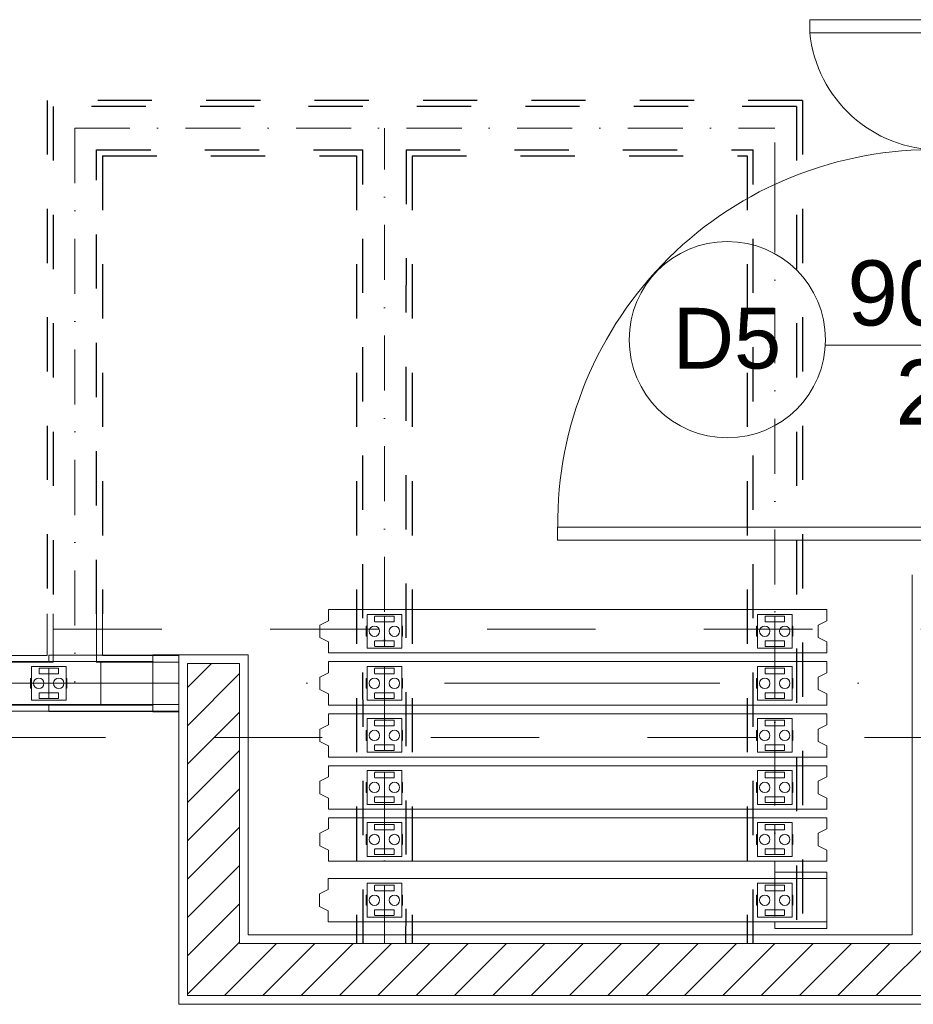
# Model space of a CAD drawing. Header units: metres. Extents: x 10441 to 19716, y -6570 to 1447.
# Tile 39 of 136: x 15338 to 15544, y -3882 to -3655. Entities that reach past the tile are written whole.
import ezdxf
from ezdxf.enums import TextEntityAlignment as Align

# ---------------------------------------------------------------- set-up
doc = ezdxf.new("R2010")
doc.units = ezdxf.units.M
doc.header["$MEASUREMENT"] = 0
doc.linetypes.add('8', pattern=[0.5, 0.25, -0.25])
doc.linetypes.add('DASHDOT', pattern=[25.4, 12.7, -6.35, 0, -6.35])
doc.layers.get('0').update_dxf_attribs({"color": 8})
for name, color, linetype, lineweight in [('#elektryczne', 8, 'Continuous', 20), ('A_B.CIENKIE', 8, 'Continuous', 9), ('A_DRZWI', 8, 'Continuous', 5), ('A_HACZE', 8, 'Continuous', 5), ('A_OSIE', 8, 'Continuous', 13), ('A_OZACZENIE DRZWI', 8, 'Continuous', 13), ('A_OZNACZENIA OKIEN', 8, 'Continuous', 13), ('A_SCIANY DZIALOWE', 8, 'Continuous', 15), ('A_STOLARKA', 8, 'Continuous', 5), ('A_TYNK', 8, 'Continuous', 5), ('A_WYMIARY WEWNETRZNE', 8, 'Continuous', 18)]:
    doc.layers.add(name, color=color, linetype=linetype, lineweight=lineweight)
doc.styles.add('ARIAL', font='arial.ttf')
doc.styles.add('m1_romans', font='romans.shx', dxfattribs={"width": 0.8})

# ---------------------------------------------------------------- blocks, each defined once
blk = doc.blocks.new('A$C2DA918A7')
at = {"layer": 'A_OZACZENIE DRZWI'}
blk.add_line((-34.51, 0), (34.51, 0), dxfattribs=at)
at = {"layer": 'A_OZACZENIE DRZWI', "ltscale": 0.1, "style": 'm1_romans', "width": 0.8}
blk.add_attdef('SZEROKOSC', text='', height=10, rotation=360, dxfattribs=at).set_placement((0, 0), align=Align.BOTTOM_CENTER)
blk.add_attdef('WYSOKOSC', text='', height=10, rotation=360, dxfattribs=at).set_placement((-0.85, -3.39), align=Align.TOP_CENTER)
blk = doc.blocks.new('dwgobject_-16218780_1YUW5AN')
blk.add_lwpolyline([(0, -50), (0, -24.40983), (20, -14.40983), (20, 14.40983), (0, 24.40983), (0, 50)])
blk = doc.blocks.new('GeometrySelector_1YUW5AN6')
blk.add_blockref('dwgobject_-16218780_1YUW5AN', (0, 0))
blk = doc.blocks.new('dwgobject_-16218811_1YUW5AN')
for p, q in [((-500, 50), (500, 50)), ((500, -50), (-500, -50))]:
    blk.add_line(p, q)
blk = doc.blocks.new('GeometrySelector_1YUW5AN7')
blk.add_blockref('dwgobject_-16218811_1YUW5AN', (0, 0))
blk = doc.blocks.new('dwgobject_-16218807_1YUW5AN')
blk.add_lwpolyline([(0, -50), (0, -24.40983), (20, -14.40983), (20, 14.40983), (0, 24.40983), (0, 50)])
blk = doc.blocks.new('GeometrySelector_1YUW5AN8')
blk.add_blockref('dwgobject_-16218807_1YUW5AN', (0, 0))
blk = doc.blocks.new('dwgobject_-16218792_1YUW5AN')
for p, q in [((0, 34.9), (0, -34.9)), ((-40, 11.5), (-42, 11.5)), ((-42, -11.5), (-42, 11.5)), ((40, 11.5), (42, 11.5)), ((42, -11.5), (42, 11.5)), ((-40, -11.5), (-42, -11.5)), ((40, -11.5), (42, -11.5))]:
    blk.add_line(p, q)
at = {"flags": 128}
blk.add_lwpolyline([(40, -39), (40, 39), (-40, 39), (-40, -39)], close=True, dxfattribs=at)
for points in [[(22.5, 22.9, -0.414214), (21.5, 21.9), (-21.5, 21.9, -0.414214), (-22.5, 22.9), (-22.5, 33.9, -0.414214), (-21.5, 34.9), (21.5, 34.9, -0.414214), (22.5, 33.9)], [(22.5, -22.9, 0.414214), (21.5, -21.9), (-21.5, -21.9, 0.414214), (-22.5, -22.9), (-22.5, -33.9, 0.414214), (-21.5, -34.9), (21.5, -34.9, 0.414214), (22.5, -33.9)]]:
    blk.add_lwpolyline(points, format="xyb", close=True, dxfattribs=at)
for centre in [(-23, 0), (23, 0)]:
    blk.add_circle(centre, 12)
blk = doc.blocks.new('GeometrySelector_1YUW5AN9')
blk.add_blockref('dwgobject_-16218792_1YUW5AN', (0, 0))
blk = doc.blocks.new('dwgobject_-16218787_1YUW5AN')
for p, q in [((0, 34.9), (0, -34.9)), ((-40, 11.5), (-42, 11.5)), ((-42, -11.5), (-42, 11.5)), ((40, 11.5), (42, 11.5)), ((42, -11.5), (42, 11.5)), ((-40, -11.5), (-42, -11.5)), ((40, -11.5), (42, -11.5))]:
    blk.add_line(p, q)
at = {"flags": 128}
blk.add_lwpolyline([(40, -39), (40, 39), (-40, 39), (-40, -39)], close=True, dxfattribs=at)
for points in [[(22.5, 22.9, -0.414214), (21.5, 21.9), (-21.5, 21.9, -0.414214), (-22.5, 22.9), (-22.5, 33.9, -0.414214), (-21.5, 34.9), (21.5, 34.9, -0.414214), (22.5, 33.9)], [(22.5, -22.9, 0.414214), (21.5, -21.9), (-21.5, -21.9, 0.414214), (-22.5, -22.9), (-22.5, -33.9, 0.414214), (-21.5, -34.9), (21.5, -34.9, 0.414214), (22.5, -33.9)]]:
    blk.add_lwpolyline(points, format="xyb", close=True, dxfattribs=at)
for centre in [(-23, 0), (23, 0)]:
    blk.add_circle(centre, 12)
blk = doc.blocks.new('GeometrySelector_1YUW5AN10')
blk.add_blockref('dwgobject_-16218787_1YUW5AN', (0, 0))
blk = doc.blocks.new('co_mw_pb_panelpack_element_1YUW5AN')
for name, p in [('GeometrySelector_1YUW5AN6', (-574.5, 0)), ('GeometrySelector_1YUW5AN8', (574.5, 0)), ('GeometrySelector_1YUW5AN10', (-454.5, 0)), ('GeometrySelector_1YUW5AN9', (445.5, 0))]:
    blk.add_blockref(name, p)
at = {"xscale": 1.149}
blk.add_blockref('GeometrySelector_1YUW5AN7', (0, 0), dxfattribs=at)
blk = doc.blocks.new('co_mw_pb_panelpack_element_1YUW5AN1')
for name, p in [('GeometrySelector_1YUW5AN6', (-574.5, 0)), ('GeometrySelector_1YUW5AN8', (574.5, 0)), ('GeometrySelector_1YUW5AN10', (-454.5, 0)), ('GeometrySelector_1YUW5AN9', (445.5, 0))]:
    blk.add_blockref(name, p)
at = {"xscale": 1.149}
blk.add_blockref('GeometrySelector_1YUW5AN7', (0, 0), dxfattribs=at)
blk = doc.blocks.new('co_mw_pb_panelpack_element_1YUW5AN2')
for name, p in [('GeometrySelector_1YUW5AN6', (-574.5, 0)), ('GeometrySelector_1YUW5AN8', (574.5, 0)), ('GeometrySelector_1YUW5AN10', (-454.5, 0)), ('GeometrySelector_1YUW5AN9', (445.5, 0))]:
    blk.add_blockref(name, p)
at = {"xscale": 1.149}
blk.add_blockref('GeometrySelector_1YUW5AN7', (0, 0), dxfattribs=at)
blk = doc.blocks.new('co_mw_pb_panelpack_element_1YUW5AN3')
for name, p in [('GeometrySelector_1YUW5AN6', (-574.5, 0)), ('GeometrySelector_1YUW5AN8', (574.5, 0)), ('GeometrySelector_1YUW5AN10', (-454.5, 0)), ('GeometrySelector_1YUW5AN9', (445.5, 0))]:
    blk.add_blockref(name, p)
at = {"xscale": 1.149}
blk.add_blockref('GeometrySelector_1YUW5AN7', (0, 0), dxfattribs=at)
blk = doc.blocks.new('co_mw_pb_panelpack_element_1YUW5AN4')
for name, p in [('GeometrySelector_1YUW5AN6', (-574.5, 0)), ('GeometrySelector_1YUW5AN8', (574.5, 0)), ('GeometrySelector_1YUW5AN10', (-454.5, 0)), ('GeometrySelector_1YUW5AN9', (445.5, 0))]:
    blk.add_blockref(name, p)
at = {"xscale": 1.149}
blk.add_blockref('GeometrySelector_1YUW5AN7', (0, 0), dxfattribs=at)
blk = doc.blocks.new('dwgobject_-16218816_1YUW5AN')
blk.add_line((0, 50), (0, -50))
blk = doc.blocks.new('GeometrySelector_1YUW5AN11')
blk.add_blockref('dwgobject_-16218816_1YUW5AN', (0, 0))
blk = doc.blocks.new('dwgobject_-16218802_1YUW5AN')
for p, q in [((0, 0), (0, 15)), ((0, 15), (1000, 15)), ((1000, 15), (1000, 0))]:
    blk.add_line(p, q)
blk = doc.blocks.new('GeometrySelector_1YUW5AN12')
blk.add_blockref('dwgobject_-16218802_1YUW5AN', (0, 0))
blk = doc.blocks.new('dwgobject_-16218798_1YUW5AN')
for p, q in [((0, 0), (0, 15)), ((0, 15), (1000, 15)), ((1000, 15), (1000, 0))]:
    blk.add_line(p, q)
blk = doc.blocks.new('GeometrySelector_1YUW5AN13')
blk.add_blockref('dwgobject_-16218798_1YUW5AN', (0, 0))
blk = doc.blocks.new('co_mw_pb_panelpack_element_1YUW5AN5')
for name, p, xscale in [('GeometrySelector_1YUW5AN13', (-575, 50), 0.12), ('GeometrySelector_1YUW5AN7', (0, 0), 1.15)]:
    blk.add_blockref(name, p, dxfattribs=dict(xscale=xscale))
for name, p in [('GeometrySelector_1YUW5AN11', (-575, 0)), ('GeometrySelector_1YUW5AN8', (575, 0)), ('GeometrySelector_1YUW5AN10', (-455, 0)), ('GeometrySelector_1YUW5AN9', (445, 0))]:
    blk.add_blockref(name, p)
at = {"xscale": 0.12, "rotation": 180}
blk.add_blockref('GeometrySelector_1YUW5AN12', (-455, -50), dxfattribs=at)
blk = doc.blocks.new('dwgobject_-16219389_1YUW54W')
blk.add_lwpolyline([(0, 50), (0, -50), (1000, -50), (1000, 50)], close=True)
blk = doc.blocks.new('GeometrySelector_1YUW54W31')
blk.add_blockref('dwgobject_-16219389_1YUW54W', (0, 0))
blk = doc.blocks.new('dwgobject_-16219450_1YUW54W')
for p, q in [((-1000, 50), (-1000, 65)), ((-1000, 65), (0, 65)), ((-1000, 50), (0, 50)), ((0, 65), (0, 50)), ((-1000, -65), (-1000, -50)), ((0, -50), (-1000, -50)), ((0, -65), (-1000, -65)), ((0, -50), (0, -65))]:
    blk.add_line(p, q)
blk = doc.blocks.new('GeometrySelector_1YUW54W34')
blk.add_blockref('dwgobject_-16219450_1YUW54W', (0, 0))
blk = doc.blocks.new('dwgobject_-16219539_1YUW54W')
for p, q in [((-500, 50), (500, 50)), ((500, -50), (-500, -50))]:
    blk.add_line(p, q)
blk = doc.blocks.new('GeometrySelector_1YUW54W3')
blk.add_blockref('dwgobject_-16219539_1YUW54W', (0, 0))
blk = doc.blocks.new('dwgobject_-16219528_1YUW54W')
blk.add_line((0, 50), (0, -50))
blk = doc.blocks.new('GeometrySelector_1YUW54W35')
blk.add_blockref('dwgobject_-16219528_1YUW54W', (0, 0))
blk = doc.blocks.new('dwgobject_-16219454_1YUW54W')
for p, q in [((0, 34.9), (0, -34.9)), ((-40, 11.5), (-42, 11.5)), ((-42, -11.5), (-42, 11.5)), ((40, 11.5), (42, 11.5)), ((42, -11.5), (42, 11.5)), ((-40, -11.5), (-42, -11.5)), ((40, -11.5), (42, -11.5))]:
    blk.add_line(p, q)
at = {"flags": 128}
blk.add_lwpolyline([(40, -39), (40, 39), (-40, 39), (-40, -39)], close=True, dxfattribs=at)
for points in [[(22.5, 22.9, -0.414214), (21.5, 21.9), (-21.5, 21.9, -0.414214), (-22.5, 22.9), (-22.5, 33.9, -0.414214), (-21.5, 34.9), (21.5, 34.9, -0.414214), (22.5, 33.9)], [(22.5, -22.9, 0.414214), (21.5, -21.9), (-21.5, -21.9, 0.414214), (-22.5, -22.9), (-22.5, -33.9, 0.414214), (-21.5, -34.9), (21.5, -34.9, 0.414214), (22.5, -33.9)]]:
    blk.add_lwpolyline(points, format="xyb", close=True, dxfattribs=at)
for centre in [(-23, 0), (23, 0)]:
    blk.add_circle(centre, 12)
blk = doc.blocks.new('GeometrySelector_1YUW54W2')
blk.add_blockref('dwgobject_-16219454_1YUW54W', (0, 0))
blk = doc.blocks.new('co_panel_parts_moveo_trackroller_r_1YUW54W11')
blk.add_blockref('GeometrySelector_1YUW54W2', (0, 0, -3619))
blk = doc.blocks.new('podkład')
at = {"color": 8, "linetype": 'DASHDOT'}
for p, q in [((11168.75, -1435.2, 0.1), (11168.75, -1563.2, 0.1)), ((11168.75, -1435.2, 0.1), (11330.13, -1435.2)), ((11240.13, -1623.2), (11240.13, -1435.2)), ((11330.13, -1451.2), (11330.13, -1435.2)), ((11330.13, -1451.2), (11330.13, -1623.2)), ((11192.75, -1563.2, 0.1), (10473.25, -1563.2, 0.1))]:
    blk.add_line(p, q, dxfattribs=at)
at = {"layer": 'A_B.CIENKIE', "color": 8, "linetype": '8', "ltscale": 100}
for p, q in [((11388.8, -1550.7), (10459.16, -1550.7)), ((11375.8, -1575.7), (10462.86, -1575.7))]:
    blk.add_line(p, q, dxfattribs=at)
at = {"layer": 'A_DRZWI', "color": 8, "ltscale": 2}
for points in [[(11338.2, -1410.2), (11338.2, -1413.2), (11368.05, -1413.2), (11368.05, -1410.2)], [(11280.05, -1530.2), (11280.05, -1527.2), (11368.05, -1527.2), (11368.05, -1530.2)]]:
    blk.add_lwpolyline(points, close=True, dxfattribs=at)
for centre, radius, start, end in [((11368.05, -1410.2), 30, 185.7392, 270), ((11366.4, -1526.5), 86.32, 88.9011, 180.4638)]:
    blk.add_arc(centre, radius, start, end, dxfattribs=at)
at = {"layer": 'A_HACZE', "color": 8, "linetype": 'Continuous'}
for p, q in [((11200.29, -1558.6), (11194.75, -1564.13)), ((11206.75, -1560.97), (11194.75, -1572.97)), ((11206.75, -1569.81), (11194.75, -1581.81)), ((11206.75, -1578.65), (11194.75, -1590.65)), ((11206.75, -1587.49), (11194.75, -1599.49)), ((11206.75, -1596.33), (11194.75, -1608.33)), ((11206.75, -1605.17), (11194.75, -1617.17)), ((11375.8, -1612.89), (11353.5, -1635.2)), ((11206.75, -1614), (11194.75, -1626)), ((11206.75, -1622.84), (11194.75, -1634.84)), ((11215.24, -1623.2), (11203.24, -1635.2)), ((11224.07, -1623.2), (11212.07, -1635.2)), ((11232.91, -1623.2), (11220.91, -1635.2)), ((11241.75, -1623.2), (11229.75, -1635.2)), ((11250.59, -1623.2), (11238.59, -1635.2)), ((11259.43, -1623.2), (11247.43, -1635.2)), ((11268.27, -1623.2), (11256.27, -1635.2)), ((11277.11, -1623.2), (11265.11, -1635.2)), ((11285.95, -1623.2), (11273.95, -1635.2)), ((11294.78, -1623.2), (11282.78, -1635.2)), ((11303.62, -1623.2), (11291.62, -1635.2)), ((11312.46, -1623.2), (11300.46, -1635.2)), ((11321.3, -1623.2), (11309.3, -1635.2)), ((11330.14, -1623.2), (11318.14, -1635.2)), ((11338.98, -1623.2), (11326.98, -1635.2)), ((11347.82, -1623.2), (11335.82, -1635.2)), ((11356.66, -1623.2), (11344.66, -1635.2))]:
    blk.add_line(p, q, dxfattribs=at)
at = {"layer": 'A_OSIE', "color": 8, "linetype": 'DASHDOT', "ltscale": 5}
blk.add_line((11698.79, -1563.2), (10108.73, -1563.2), dxfattribs=at)
at = {"layer": 'A_SCIANY DZIALOWE', "color": 8}
for p, q in [((11206.75, -1558.6), (11194.75, -1558.6)), ((11194.75, -1558.6), (11194.75, -1635.2)), ((11206.75, -1558.6), (11206.75, -1623.2)), ((11206.75, -1623.2), (11363.8, -1623.2)), ((11194.75, -1635.2), (11375.8, -1635.2))]:
    blk.add_line(p, q, dxfattribs=at)
at = {"layer": 'A_STOLARKA', "color": 8, "linetype": '8', "lineweight": 25, "ltscale": 50}
for p, q in [((11162.35, -1428.8, 0.1), (11162.35, -1547.2, 0.1)), ((11336.53, -1428.8), (11162.35, -1428.8, 0.1)), ((11336.53, -1428.8), (11336.53, -1623.2)), ((11335.13, -1430.2), (11163.75, -1430.2, 0.1)), ((11163.75, -1430.2, 0.1), (11163.75, -1547.2, 0.1)), ((11335.13, -1430.2), (11335.13, -1623.2)), ((11173.75, -1547.2, 0.1), (11173.75, -1440.2, 0.1)), ((11173.75, -1440.2, 0.1), (11235.13, -1440.2, 0.06)), ((11235.23, -1623.2), (11235.13, -1440.2)), ((11245.13, -1440.2), (11245.03, -1623.2)), ((11245.13, -1440.2, 0.05), (11325.13, -1440.2)), ((11325.13, -1623.2), (11325.13, -1440.2)), ((11325.13, -1440.2), (11325.13, -1440.2)), ((11175.15, -1441.6, 0.1), (11175.15, -1547.2, 0.1)), ((11175.15, -1441.6, 0.1), (11175.15, -1441.6, 0.1)), ((11175.15, -1441.6, 0.1), (11233.73, -1441.6, 0.06)), ((11233.73, -1441.6, 0.06), (11233.73, -1623.2)), ((11246.53, -1441.6, 0.05), (11246.53, -1623.2)), ((11246.53, -1441.6, 0.05), (11323.73, -1441.6)), ((11323.73, -1441.6), (11323.73, -1441.6)), ((11323.73, -1441.6), (11323.73, -1623.2))]:
    blk.add_line(p, q, dxfattribs=at)
at = {"layer": 'A_STOLARKA', "color": 8}
for p, q in [((11162.35, -1556.8, 0.1), (11162.35, -1547.2, 0.1)), ((11163.75, -1558.3, 0.1), (11163.75, -1547.2, 0.1)), ((11173.75, -1558.3, 0.1), (11173.75, -1547.2, 0.1)), ((11175.15, -1547.2, 0.1), (11175.15, -1556.8, 0.1)), ((11152.75, -1556.8, 0.1), (11162.35, -1556.8, 0.1)), ((11192.75, -1556.8, 0.1), (11175.15, -1556.8, 0.1)), ((11192.75, -1558.3, 0.1), (11192.75, -1556.8, 0.1)), ((10552.75, -1558.3, 0.1), (11163.75, -1558.3, 0.1)), ((11192.75, -1558.3, 0.1), (11173.65, -1558.3, 0.1)), ((11192.75, -1558.3, 0.1), (11173.65, -1558.3, 0.1)), ((11173.65, -1558.3, 0.1), (11192.75, -1558.3, 0.1)), ((11173.75, -1558.3, 0.1), (11192.75, -1558.3, 0.1)), ((11192.75, -1568.1, 0.1), (11192.75, -1558.3, 0.1)), ((10552.75, -1568.1, 0.1), (11192.75, -1568.1, 0.1)), ((11192.75, -1568.1, 0.1), (11192.75, -1569.6, 0.1)), ((11175.15, -1569.6, 0.1), (11152.75, -1569.6, 0.1)), ((11192.75, -1569.6, 0.1), (11173.65, -1569.6, 0.1)), ((11233.73, -1623.2), (11235.23, -1623.2)), ((11235.23, -1623.2), (11245.03, -1623.2)), ((11246.53, -1623.2), (11245.03, -1623.2)), ((11323.73, -1623.2), (11325.23, -1623.2)), ((11325.23, -1623.2), (11335.03, -1623.2)), ((11336.53, -1623.2), (11335.03, -1623.2))]:
    blk.add_line(p, q, dxfattribs=at)
at = {"layer": 'A_TYNK', "color": 8, "linetype": 'Continuous'}
for p, q in [((11361.8, -1621.2), (11361.8, -1538.2)), ((11208.75, -1556.6), (11192.75, -1556.6)), ((11192.75, -1556.6), (11192.75, -1637.2)), ((11208.75, -1556.6), (11208.75, -1621.2)), ((11208.75, -1621.2), (11361.8, -1621.2)), ((11192.75, -1637.2), (11377.8, -1637.2))]:
    blk.add_line(p, q, dxfattribs=at)
at = {"layer": 'A_WYMIARY WEWNETRZNE', "color": 8, "linetype": 'Continuous'}
blk.add_circle((11319.19, -1483.97), 22.63, dxfattribs=at)
at = {"layer": 'A_OZACZENIE DRZWI', "color": 8, "ltscale": 0.1}
ref = blk.add_blockref('A$C2DA918A7', (11376.3, -1485.2), dxfattribs=at)
ref.add_attrib('WYSOKOSC', '200', dxfattribs={"ltscale": 0.1, "height": 15, "rotation": 360, "style": 'ARIAL'}).set_placement((11375.45, -1488.59), align=Align.TOP_CENTER)
ref.add_attrib('SZEROKOSC', '90+30', dxfattribs={"ltscale": 0.1, "height": 15, "rotation": 360, "style": 'ARIAL'}).set_placement((11376.3, -1485.2), align=Align.BOTTOM_CENTER)
at = {"layer": 'A_STOLARKA', "color": 8, "xscale": 0.1, "yscale": 0.1, "zscale": 0.1, "rotation": 180}
for name, p in [('co_mw_pb_panelpack_element_1YUW5AN', (11284.68, -1551.2, -0.1)), ('co_mw_pb_panelpack_element_1YUW5AN1', (11284.68, -1563.2, -0.1)), ('co_mw_pb_panelpack_element_1YUW5AN2', (11284.68, -1575.2, -0.1)), ('co_mw_pb_panelpack_element_1YUW5AN3', (11284.68, -1587.2, -0.1)), ('co_mw_pb_panelpack_element_1YUW5AN4', (11284.68, -1599.2, -0.1)), ('co_mw_pb_panelpack_element_1YUW5AN5', (11284.63, -1613.2, -0.1))]:
    blk.add_blockref(name, p, dxfattribs=at)
at = {"layer": 'A_STOLARKA', "color": 8, "zscale": 0.1}
for name, p, xscale, yscale in [('GeometrySelector_1YUW54W34', (11162.75, -1563.2), -0.024, 0.1), ('GeometrySelector_1YUW54W31', (11192.75, -1563.2), -0.006, 0.132), ('GeometrySelector_1YUW54W3', (11117.25, -1563.2), -0.115, 0.1), ('co_panel_parts_moveo_trackroller_r_1YUW54W11', (11162.75, -1563.2, 361.9), -0.1, 0.1), ('GeometrySelector_1YUW54W35', (11174.75, -1563.2), -0.1, 0.1)]:
    blk.add_blockref(name, p, dxfattribs=dict(at, xscale=xscale, yscale=yscale))
at = {"layer": 'A_OZACZENIE DRZWI', "color": 8, "ltscale": 0.1, "style": 'm1_romans', "width": 0.8}
for rotation, p in [(98.4861, (12735.07, -773.13)), (360, (12573.8, -1012.7)), (90, (11565.29, -1150.14)), (90, (11872.29, -1150.14)), (90, (12230.03, -1245.64)), (90, (12385.87, -1249.44)), (90, (11565.29, -1370.89)), (90, (11872.29, -1370.89)), (90, (12230.03, -1370.89)), (90, (12389.3, -1370.89)), (90, (11748.79, -1556.15)), (90, (11986.6, -1556.15)), (90, (12389.3, -1556.15)), (360, (12235.05, -1664.2)), (360, (12235.05, -1880.2)), (90, (11745.78, -2001.94))]:
    blk.add_attdef('SZEROKOSC', text='', height=10, rotation=rotation, dxfattribs=at).set_placement(p, align=Align.BOTTOM_CENTER)
for rotation, p in [(98.4861, (12738.56, -773.47)), (360, (12572.95, -1016.09)), (90, (11568.68, -1150.99)), (90, (11875.68, -1150.99)), (90, (12233.42, -1246.49)), (90, (12389.27, -1250.29)), (90, (11568.68, -1371.74)), (90, (11875.68, -1371.74)), (90, (12233.42, -1371.74)), (90, (12392.69, -1371.74)), (90, (11752.19, -1557)), (90, (11990, -1557)), (90, (12392.69, -1557)), (360, (12234.2, -1667.59)), (360, (12234.2, -1883.59)), (90, (11749.18, -2002.79))]:
    blk.add_attdef('WYSOKOSC', text='', height=10, rotation=rotation, dxfattribs=at).set_placement(p, align=Align.TOP_CENTER)
at = {"layer": 'A_OZNACZENIA OKIEN', "color": 8, "linetype": 'Continuous', "lineweight": 18, "style": 'ARIAL'}
blk.add_text('D5', height=14, dxfattribs=at).set_placement((11306.62, -1490.63))
at = {"layer": 'A_OZNACZENIA OKIEN', "color": 8, "ltscale": 0.1, "style": 'm1_romans', "width": 0.8}
for rotation, p in [(278.8676, (13403.28, -587.56)), (278.8676, (13013.44, -645.27)), (278.8676, (12475.3, -724.92)), (278.8676, (12253.72, -757.72)), (0, (14011.09, -903.42)), (278.8676, (11051.11, -935.72)), (278.8676, (10670.26, -992.09)), (0, (14011.09, -1578.09)), (90, (10823, -2081.55)), (90, (11208, -2081.55)), (90, (11974, -2081.55)), (90, (13179.19, -2081.55)), (90, (13543.19, -2081.55))]:
    blk.add_attdef('WYSOKOSC', text='', height=10, rotation=rotation, dxfattribs=at).set_placement(p, align=Align.TOP_CENTER)
for rotation, p in [(278.8676, (13373.71, -593.04)), (278.8676, (12983.87, -650.74)), (278.8676, (12445.73, -730.4)), (278.8676, (12224.15, -763.19)), (0, (14017.48, -900.03)), (278.8676, (11021.54, -941.2)), (278.8676, (10640.69, -997.57)), (0, (14017.48, -1574.7)), (90, (10819.6, -2080.7)), (90, (11204.6, -2080.7)), (90, (11970.6, -2080.7)), (90, (13175.8, -2080.7)), (90, (13539.8, -2080.7))]:
    blk.add_attdef('SZEROKOSC', text='', height=10, rotation=rotation, dxfattribs=at).set_placement(p, align=Align.BOTTOM_CENTER)

msp = doc.modelspace()

# ---------------------------------------------------------------- block references
at = {"layer": '#elektryczne', "color": 8, "linetype": 'Continuous', "lineweight": 18}
msp.add_blockref('podkład', (4182.37, -2244.78), dxfattribs=at)

doc.saveas('drawing.dxf')
